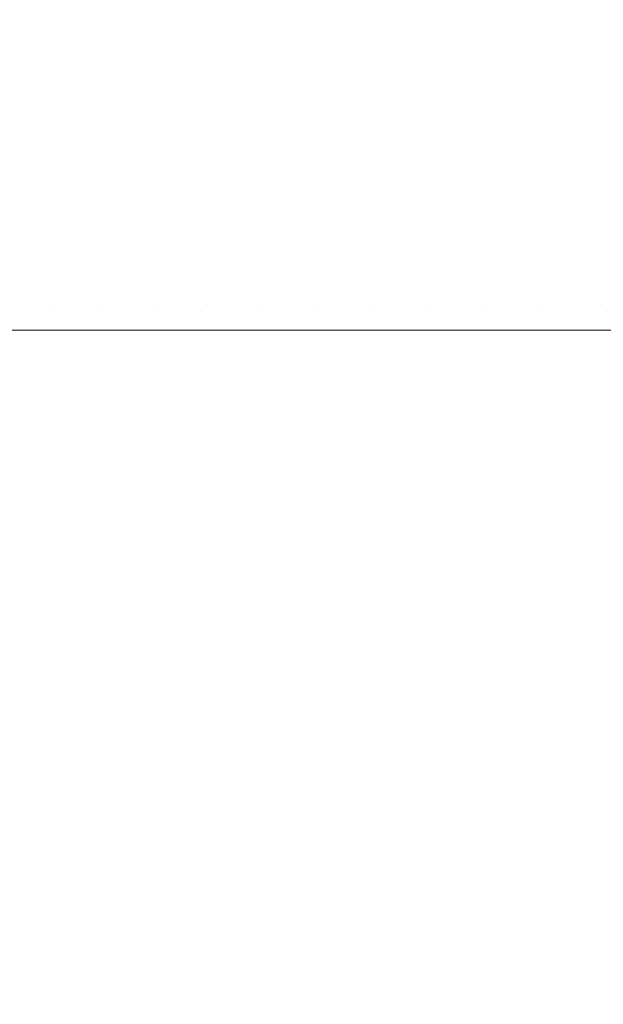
# Model space of a CAD drawing. Header units: centimetres. Extents: x -25.8 to 27.5, y 33.3 to 35.1.
# Tile 190 of 256: x -7.8454 to -7.8014, y 34.9893 to 35.0635. Entities that reach past the tile are written whole.
import ezdxf

# ---------------------------------------------------------------- set-up
doc = ezdxf.new("R2010")
doc.units = ezdxf.units.CM
doc.header["$LTSCALE"] = 2.54
doc.layers.add('Lucido design-1', color=7, linetype='Continuous')

# ---------------------------------------------------------------- blocks, each defined once
blk = doc.blocks.new('Gruppo-6-1')
at = {"color": 7, "linetype": 'Continuous', "lineweight": 9}
for points, invisible_edges in [([(-25.69296, 35.065276, 330.582904), (-25.69296, 35.061753, 330.583739), (27.40704, 35.061753, 330.583739), (27.40704, 35.065276, 330.582904)], 10), ([(-25.69296, 35.065276, 306.61614), (-25.69296, 35.061753, 306.616976), (27.40704, 35.061753, 306.616976), (27.40704, 35.065276, 306.61614)], 10), ([(-7.848497, 35.065825, 306.206533), (-7.844641, 35.065825, 306.208873), (-7.844164, 35.061922, 306.208046), (-7.847983, 35.061922, 306.205728)], 15), ([(-7.847154, 35.065825, 330.174138), (-7.843369, 35.065825, 330.176358), (-7.842904, 35.061922, 330.175525), (-7.846653, 35.061922, 330.173324)], 15), ([(-7.844641, 35.065825, 306.208873), (-7.840687, 35.065825, 306.211042), (-7.840246, 35.061922, 306.210195), (-7.844164, 35.061922, 306.208046)], 15), ([(-7.843369, 35.065825, 330.176358), (-7.839494, 35.065825, 330.178416), (-7.839064, 35.061922, 330.177564), (-7.842904, 35.061922, 330.175525)], 15), ([(-7.840687, 35.065825, 306.211042), (-7.836643, 35.065825, 306.213037), (-7.836239, 35.061922, 306.212171), (-7.840246, 35.061922, 306.210195)], 15), ([(-7.839494, 35.065825, 330.178416), (-7.835535, 35.065825, 330.180308), (-7.835142, 35.061922, 330.179438), (-7.839064, 35.061922, 330.177564)], 15), ([(-7.836643, 35.065825, 306.213037), (-7.832515, 35.065825, 306.214853), (-7.83215, 35.061922, 306.21397), (-7.836239, 35.061922, 306.212171)], 15), ([(-7.835535, 35.065825, 330.180308), (-7.831499, 35.065825, 330.18203), (-7.831143, 35.061922, 330.181144), (-7.835142, 35.061922, 330.179438)], 15), ([(-7.832515, 35.065825, 306.214853), (-7.828312, 35.065825, 306.216487), (-7.827985, 35.061922, 306.21559), (-7.83215, 35.061922, 306.21397)], 15), ([(-7.831499, 35.065825, 330.18203), (-7.827394, 35.065825, 330.18358), (-7.827076, 35.061922, 330.182679), (-7.831143, 35.061922, 330.181144)], 15), ([(-7.828312, 35.065825, 306.216487), (-7.824042, 35.065825, 306.217937), (-7.823754, 35.061922, 306.217026), (-7.827985, 35.061922, 306.21559)], 15), ([(-7.827394, 35.065825, 330.18358), (-7.823227, 35.065825, 330.184953), (-7.822947, 35.061922, 330.18404), (-7.827076, 35.061922, 330.182679)], 15), ([(-7.824042, 35.065825, 306.217937), (-7.819712, 35.065825, 306.219199), (-7.819465, 35.061922, 306.218276), (-7.823754, 35.061922, 306.217026)], 15), ([(-7.823227, 35.065825, 330.184953), (-7.819005, 35.065825, 330.186149), (-7.818764, 35.061922, 330.185224), (-7.822947, 35.061922, 330.18404)], 15), ([(-7.819712, 35.065825, 306.219199), (-7.815332, 35.065825, 306.220271), (-7.815125, 35.061922, 306.219338), (-7.819465, 35.061922, 306.218276)], 15), ([(-7.819005, 35.065825, 330.186149), (-7.814736, 35.065825, 330.187164), (-7.814535, 35.061922, 330.18623), (-7.818764, 35.061922, 330.185224)], 15), ([(-7.815332, 35.065825, 306.220271), (-7.810909, 35.065825, 306.221151), (-7.810743, 35.061922, 306.22021), (-7.815125, 35.061922, 306.219338)], 15), ([(-7.814736, 35.065825, 330.187164), (-7.810428, 35.065825, 330.187997), (-7.810267, 35.061922, 330.187056), (-7.814535, 35.061922, 330.18623)], 15), ([(-7.810909, 35.065825, 306.221151), (-7.806452, 35.065825, 306.221837), (-7.806327, 35.061922, 306.22089), (-7.810743, 35.061922, 306.22021)], 15), ([(-7.810428, 35.065825, 330.187997), (-7.806089, 35.065825, 330.188647), (-7.805968, 35.061922, 330.187699), (-7.810267, 35.061922, 330.187056)], 15), ([(-7.806452, 35.065825, 306.221837), (-7.801969, 35.065825, 306.222328), (-7.801885, 35.061922, 306.221376), (-7.806327, 35.061922, 306.22089)], 15), ([(-7.806089, 35.065825, 330.188647), (-7.801726, 35.065825, 330.189112), (-7.801645, 35.061922, 330.18816), (-7.805968, 35.061922, 330.187699)], 15), ([(-7.801969, 35.065825, 306.222328), (-7.797469, 35.065825, 306.222622), (-7.797427, 35.061922, 306.221668), (-7.801885, 35.061922, 306.221376)], 15), ([(-7.801726, 35.065825, 330.189112), (-7.797347, 35.065825, 330.189391), (-7.797306, 35.061922, 330.188437), (-7.801645, 35.061922, 330.18816)], 15), ([(27.40704, 35.061101, 330.583894), (27.40704, 35.061753, 330.583739), (-25.69296, 35.061753, 330.583739), (-25.69296, 35.061101, 330.583894)], 10), ([(27.40704, 35.061101, 306.617131), (27.40704, 35.061753, 306.616976), (-25.69296, 35.061753, 306.616976), (-25.69296, 35.061101, 306.617131)], 10), ([(-7.847983, 35.061922, 306.205728), (-7.844164, 35.061922, 306.208046), (-7.843765, 35.057989, 306.207356), (-7.847555, 35.057989, 306.205056)], 15), ([(-7.846653, 35.061922, 330.173324), (-7.842904, 35.061922, 330.175525), (-7.842515, 35.057989, 330.174829), (-7.846235, 35.057989, 330.172646)], 15), ([(-7.844164, 35.061922, 306.208046), (-7.840246, 35.061922, 306.210195), (-7.839879, 35.057989, 306.209488), (-7.843765, 35.057989, 306.207356)], 15), ([(-7.842904, 35.061922, 330.175525), (-7.839064, 35.061922, 330.177564), (-7.838706, 35.057989, 330.176852), (-7.842515, 35.057989, 330.174829)], 15), ([(-7.840246, 35.061922, 306.210195), (-7.836239, 35.061922, 306.212171), (-7.835903, 35.057989, 306.211449), (-7.839879, 35.057989, 306.209488)], 15), ([(-7.839064, 35.061922, 330.177564), (-7.835142, 35.061922, 330.179438), (-7.834814, 35.057989, 330.178712), (-7.838706, 35.057989, 330.176852)], 15), ([(-7.836239, 35.061922, 306.212171), (-7.83215, 35.061922, 306.21397), (-7.831845, 35.057989, 306.213235), (-7.835903, 35.057989, 306.211449)], 15), ([(-7.835142, 35.061922, 330.179438), (-7.831143, 35.061922, 330.181144), (-7.830846, 35.057989, 330.180405), (-7.834814, 35.057989, 330.178712)], 15), ([(-7.83215, 35.061922, 306.21397), (-7.827985, 35.061922, 306.21559), (-7.827713, 35.057989, 306.214841), (-7.831845, 35.057989, 306.213235)], 15), ([(-7.831143, 35.061922, 330.181144), (-7.827076, 35.061922, 330.182679), (-7.826811, 35.057989, 330.181928), (-7.830846, 35.057989, 330.180405)], 15), ([(-7.827985, 35.061922, 306.21559), (-7.823754, 35.061922, 306.217026), (-7.823515, 35.057989, 306.216266), (-7.827713, 35.057989, 306.214841)], 15), ([(-7.827076, 35.061922, 330.182679), (-7.822947, 35.061922, 330.18404), (-7.822714, 35.057989, 330.183278), (-7.826811, 35.057989, 330.181928)], 15), ([(-7.823754, 35.061922, 306.217026), (-7.819465, 35.061922, 306.218276), (-7.819259, 35.057989, 306.217507), (-7.823515, 35.057989, 306.216266)], 15), ([(-7.822947, 35.061922, 330.18404), (-7.818764, 35.061922, 330.185224), (-7.818564, 35.057989, 330.184454), (-7.822714, 35.057989, 330.183278)], 15), ([(-7.819465, 35.061922, 306.218276), (-7.815125, 35.061922, 306.219338), (-7.814953, 35.057989, 306.218561), (-7.819259, 35.057989, 306.217507)], 15), ([(-7.818764, 35.061922, 330.185224), (-7.814535, 35.061922, 330.18623), (-7.814367, 35.057989, 330.185452), (-7.818564, 35.057989, 330.184454)], 15), ([(-7.815125, 35.061922, 306.219338), (-7.810743, 35.061922, 306.22021), (-7.810605, 35.057989, 306.219426), (-7.814953, 35.057989, 306.218561)], 15), ([(-7.814535, 35.061922, 330.18623), (-7.810267, 35.061922, 330.187056), (-7.810132, 35.057989, 330.186271), (-7.814367, 35.057989, 330.185452)], 15), ([(-7.810743, 35.061922, 306.22021), (-7.806327, 35.061922, 306.22089), (-7.806223, 35.057989, 306.2201), (-7.810605, 35.057989, 306.219426)], 15), ([(-7.810267, 35.061922, 330.187056), (-7.805968, 35.061922, 330.187699), (-7.805866, 35.057989, 330.186909), (-7.810132, 35.057989, 330.186271)], 15), ([(-7.806327, 35.061922, 306.22089), (-7.801885, 35.061922, 306.221376), (-7.801816, 35.057989, 306.220583), (-7.806223, 35.057989, 306.2201)], 15), ([(-7.805968, 35.061922, 330.187699), (-7.801645, 35.061922, 330.18816), (-7.801577, 35.057989, 330.187366), (-7.805866, 35.057989, 330.186909)], 15), ([(-7.801885, 35.061922, 306.221376), (-7.797427, 35.061922, 306.221668), (-7.797392, 35.057989, 306.220873), (-7.801816, 35.057989, 306.220583)], 15), ([(-7.801645, 35.061922, 330.18816), (-7.797306, 35.061922, 330.188437), (-7.797272, 35.057989, 330.187641), (-7.801577, 35.057989, 330.187366)], 15), ([(-25.69296, 35.061101, 330.583894), (-25.69296, 35.057475, 330.584591), (27.40704, 35.057475, 330.584591), (27.40704, 35.061101, 330.583894)], 10), ([(-25.69296, 35.061101, 306.617131), (-25.69296, 35.057475, 306.617828), (27.40704, 35.057475, 306.617828), (27.40704, 35.061101, 306.617131)], 10), ([(-7.847555, 35.057989, 306.205056), (-7.843765, 35.057989, 306.207356), (-7.843447, 35.054031, 306.206804), (-7.847213, 35.054031, 306.204519)], 15), ([(-7.846235, 35.057989, 330.172646), (-7.842515, 35.057989, 330.174829), (-7.842204, 35.054031, 330.174273), (-7.845901, 35.054031, 330.172103)], 15), ([(-7.843765, 35.057989, 306.207356), (-7.839879, 35.057989, 306.209488), (-7.839584, 35.054031, 306.208923), (-7.843447, 35.054031, 306.206804)], 15), ([(-7.842515, 35.057989, 330.174829), (-7.838706, 35.057989, 330.176852), (-7.838419, 35.054031, 330.176283), (-7.842204, 35.054031, 330.174273)], 15), ([(-7.839879, 35.057989, 306.209488), (-7.835903, 35.057989, 306.211449), (-7.835633, 35.054031, 306.210871), (-7.839584, 35.054031, 306.208923)], 15), ([(-7.838706, 35.057989, 330.176852), (-7.834814, 35.057989, 330.178712), (-7.834551, 35.054031, 330.178131), (-7.838419, 35.054031, 330.176283)], 15), ([(-7.835903, 35.057989, 306.211449), (-7.831845, 35.057989, 306.213235), (-7.831601, 35.054031, 306.212646), (-7.835633, 35.054031, 306.210871)], 15), ([(-7.834814, 35.057989, 330.178712), (-7.830846, 35.057989, 330.180405), (-7.830609, 35.054031, 330.179814), (-7.834551, 35.054031, 330.178131)], 15), ([(-7.831845, 35.057989, 306.213235), (-7.827713, 35.057989, 306.214841), (-7.827495, 35.054031, 306.214242), (-7.831601, 35.054031, 306.212646)], 15), ([(-7.830846, 35.057989, 330.180405), (-7.826811, 35.057989, 330.181928), (-7.826598, 35.054031, 330.181327), (-7.830609, 35.054031, 330.179814)], 15), ([(-7.827713, 35.057989, 306.214841), (-7.823515, 35.057989, 306.216266), (-7.823323, 35.054031, 306.215659), (-7.827495, 35.054031, 306.214242)], 15), ([(-7.826811, 35.057989, 330.181928), (-7.822714, 35.057989, 330.183278), (-7.822527, 35.054031, 330.182669), (-7.826598, 35.054031, 330.181327)], 15), ([(-7.823515, 35.057989, 306.216266), (-7.819259, 35.057989, 306.217507), (-7.819094, 35.054031, 306.216891), (-7.823323, 35.054031, 306.215659)], 15), ([(-7.822714, 35.057989, 330.183278), (-7.818564, 35.057989, 330.184454), (-7.818403, 35.054031, 330.183837), (-7.822527, 35.054031, 330.182669)], 15), ([(-7.819259, 35.057989, 306.217507), (-7.814953, 35.057989, 306.218561), (-7.814815, 35.054031, 306.217938), (-7.819094, 35.054031, 306.216891)], 15), ([(-7.818564, 35.057989, 330.184454), (-7.814367, 35.057989, 330.185452), (-7.814233, 35.054031, 330.184829), (-7.818403, 35.054031, 330.183837)], 15), ([(-7.814953, 35.057989, 306.218561), (-7.810605, 35.057989, 306.219426), (-7.810494, 35.054031, 306.218798), (-7.814815, 35.054031, 306.217938)], 15), ([(-7.814367, 35.057989, 330.185452), (-7.810132, 35.057989, 330.186271), (-7.810025, 35.054031, 330.185643), (-7.814233, 35.054031, 330.184829)], 15), ([(-7.810605, 35.057989, 306.219426), (-7.806223, 35.057989, 306.2201), (-7.80614, 35.054031, 306.219468), (-7.810494, 35.054031, 306.218798)], 15), ([(-7.810132, 35.057989, 330.186271), (-7.805866, 35.057989, 330.186909), (-7.805785, 35.054031, 330.186277), (-7.810025, 35.054031, 330.185643)], 15), ([(-7.806223, 35.057989, 306.2201), (-7.801816, 35.057989, 306.220583), (-7.80176, 35.054031, 306.219948), (-7.80614, 35.054031, 306.219468)], 15), ([(-7.805866, 35.057989, 330.186909), (-7.801577, 35.057989, 330.187366), (-7.801523, 35.054031, 330.186731), (-7.805785, 35.054031, 330.186277)], 15), ([(-7.801816, 35.057989, 306.220583), (-7.797392, 35.057989, 306.220873), (-7.797364, 35.054031, 306.220236), (-7.80176, 35.054031, 306.219948)], 15), ([(-7.801577, 35.057989, 330.187366), (-7.797272, 35.057989, 330.187641), (-7.797245, 35.054031, 330.187004), (-7.801523, 35.054031, 330.186731)], 15), ([(27.40704, 35.05688, 330.584706), (27.40704, 35.057475, 330.584591), (-25.69296, 35.057475, 330.584591), (-25.69296, 35.05688, 330.584706)], 10), ([(27.40704, 35.05688, 306.617943), (27.40704, 35.057475, 306.617828), (-25.69296, 35.057475, 306.617828), (-25.69296, 35.05688, 306.617943)], 10), ([(-25.69296, 35.05688, 330.584706), (-25.69296, 35.053163, 330.585256), (27.40704, 35.053163, 330.585256), (27.40704, 35.05688, 330.584706)], 10), ([(-25.69296, 35.05688, 306.617943), (-25.69296, 35.053163, 306.618493), (27.40704, 35.053163, 306.618493), (27.40704, 35.05688, 306.617943)], 10), ([(-7.847213, 35.054031, 306.204519), (-7.843447, 35.054031, 306.206804), (-7.843208, 35.050057, 306.20639), (-7.846956, 35.050057, 306.204116)], 15), ([(-7.845901, 35.054031, 330.172103), (-7.842204, 35.054031, 330.174273), (-7.841971, 35.050057, 330.173856), (-7.845651, 35.050057, 330.171697)], 15), ([(-7.843447, 35.054031, 306.206804), (-7.839584, 35.054031, 306.208923), (-7.839364, 35.050057, 306.208499), (-7.843208, 35.050057, 306.20639)], 15), ([(-7.842204, 35.054031, 330.174273), (-7.838419, 35.054031, 330.176283), (-7.838204, 35.050057, 330.175857), (-7.841971, 35.050057, 330.173856)], 15), ([(-7.839584, 35.054031, 306.208923), (-7.835633, 35.054031, 306.210871), (-7.835431, 35.050057, 306.210438), (-7.839364, 35.050057, 306.208499)], 15), ([(-7.838419, 35.054031, 330.176283), (-7.834551, 35.054031, 330.178131), (-7.834354, 35.050057, 330.177696), (-7.838204, 35.050057, 330.175857)], 15), ([(-7.835633, 35.054031, 306.210871), (-7.831601, 35.054031, 306.212646), (-7.831418, 35.050057, 306.212204), (-7.835431, 35.050057, 306.210438)], 15), ([(-7.834551, 35.054031, 330.178131), (-7.830609, 35.054031, 330.179814), (-7.83043, 35.050057, 330.17937), (-7.834354, 35.050057, 330.177696)], 15), ([(-7.831601, 35.054031, 306.212646), (-7.827495, 35.054031, 306.214242), (-7.827332, 35.050057, 306.213794), (-7.831418, 35.050057, 306.212204)], 15), ([(-7.830609, 35.054031, 330.179814), (-7.826598, 35.054031, 330.181327), (-7.826439, 35.050057, 330.180877), (-7.83043, 35.050057, 330.17937)], 15), ([(-7.827495, 35.054031, 306.214242), (-7.823323, 35.054031, 306.215659), (-7.82318, 35.050057, 306.215203), (-7.827332, 35.050057, 306.213794)], 15), ([(-7.826598, 35.054031, 330.181327), (-7.822527, 35.054031, 330.182669), (-7.822387, 35.050057, 330.182212), (-7.826439, 35.050057, 330.180877)], 15), ([(-7.823323, 35.054031, 306.215659), (-7.819094, 35.054031, 306.216891), (-7.81897, 35.050057, 306.21643), (-7.82318, 35.050057, 306.215203)], 15), ([(-7.822527, 35.054031, 330.182669), (-7.818403, 35.054031, 330.183837), (-7.818283, 35.050057, 330.183375), (-7.822387, 35.050057, 330.182212)], 15), ([(-7.819094, 35.054031, 306.216891), (-7.814815, 35.054031, 306.217938), (-7.814711, 35.050057, 306.217472), (-7.81897, 35.050057, 306.21643)], 15), ([(-7.818403, 35.054031, 330.183837), (-7.814233, 35.054031, 330.184829), (-7.814132, 35.050057, 330.184362), (-7.818283, 35.050057, 330.183375)], 15), ([(-7.814815, 35.054031, 306.217938), (-7.810494, 35.054031, 306.218798), (-7.810411, 35.050057, 306.218327), (-7.814711, 35.050057, 306.217472)], 15), ([(-7.814233, 35.054031, 330.184829), (-7.810025, 35.054031, 330.185643), (-7.809944, 35.050057, 330.185172), (-7.814132, 35.050057, 330.184362)], 15), ([(-7.810494, 35.054031, 306.218798), (-7.80614, 35.054031, 306.219468), (-7.806077, 35.050057, 306.218994), (-7.810411, 35.050057, 306.218327)], 15), ([(-7.810025, 35.054031, 330.185643), (-7.805785, 35.054031, 330.186277), (-7.805725, 35.050057, 330.185803), (-7.809944, 35.050057, 330.185172)], 15), ([(-7.80614, 35.054031, 306.219468), (-7.80176, 35.054031, 306.219948), (-7.801719, 35.050057, 306.219472), (-7.806077, 35.050057, 306.218994)], 15), ([(-7.805785, 35.054031, 330.186277), (-7.801523, 35.054031, 330.186731), (-7.801483, 35.050057, 330.186255), (-7.805725, 35.050057, 330.185803)], 15), ([(-7.80176, 35.054031, 306.219948), (-7.797364, 35.054031, 306.220236), (-7.797344, 35.050057, 306.219759), (-7.801719, 35.050057, 306.219472)], 15), ([(-7.801523, 35.054031, 330.186731), (-7.797245, 35.054031, 330.187004), (-7.797225, 35.050057, 330.186527), (-7.801483, 35.050057, 330.186255)], 15), ([(27.40704, 35.052621, 330.585336), (27.40704, 35.053163, 330.585256), (-25.69296, 35.053163, 330.585256), (-25.69296, 35.052621, 330.585336)], 10), ([(27.40704, 35.052621, 306.618573), (27.40704, 35.053163, 306.618493), (-25.69296, 35.053163, 306.618493), (-25.69296, 35.052621, 306.618573)], 10), ([(-25.69296, 35.052621, 330.585336), (-25.69296, 35.048827, 330.585731), (27.40704, 35.048827, 330.585731), (27.40704, 35.052621, 330.585336)], 10), ([(-25.69296, 35.052621, 306.618573), (-25.69296, 35.048827, 306.618968), (27.40704, 35.048827, 306.618968), (27.40704, 35.052621, 306.618573)], 10), ([(-7.846956, 35.050057, 306.204116), (-7.843208, 35.050057, 306.20639), (-7.843049, 35.046073, 306.206115), (-7.846785, 35.046073, 306.203847)], 15), ([(-7.845651, 35.050057, 330.171697), (-7.841971, 35.050057, 330.173856), (-7.841816, 35.046073, 330.173578), (-7.845484, 35.046073, 330.171426)], 15), ([(-7.843208, 35.050057, 306.20639), (-7.839364, 35.050057, 306.208499), (-7.839217, 35.046073, 306.208217), (-7.843049, 35.046073, 306.206115)], 15), ([(-7.841971, 35.050057, 330.173856), (-7.838204, 35.050057, 330.175857), (-7.83806, 35.046073, 330.175573), (-7.841816, 35.046073, 330.173578)], 15), ([(-7.839364, 35.050057, 306.208499), (-7.835431, 35.050057, 306.210438), (-7.835297, 35.046073, 306.21015), (-7.839217, 35.046073, 306.208217)], 15), ([(-7.838204, 35.050057, 330.175857), (-7.834354, 35.050057, 330.177696), (-7.834223, 35.046073, 330.177406), (-7.83806, 35.046073, 330.175573)], 15), ([(-7.835431, 35.050057, 306.210438), (-7.831418, 35.050057, 306.212204), (-7.831296, 35.046073, 306.211911), (-7.835297, 35.046073, 306.21015)], 15), ([(-7.834354, 35.050057, 330.177696), (-7.83043, 35.050057, 330.17937), (-7.830312, 35.046073, 330.179075), (-7.834223, 35.046073, 330.177406)], 15), ([(-7.831418, 35.050057, 306.212204), (-7.827332, 35.050057, 306.213794), (-7.827223, 35.046073, 306.213495), (-7.831296, 35.046073, 306.211911)], 15), ([(-7.83043, 35.050057, 330.17937), (-7.826439, 35.050057, 330.180877), (-7.826333, 35.046073, 330.180577), (-7.830312, 35.046073, 330.179075)], 15), ([(-7.827332, 35.050057, 306.213794), (-7.82318, 35.050057, 306.215203), (-7.823084, 35.046073, 306.2149), (-7.827223, 35.046073, 306.213495)], 15), ([(-7.826439, 35.050057, 330.180877), (-7.822387, 35.050057, 330.182212), (-7.822294, 35.046073, 330.181908), (-7.826333, 35.046073, 330.180577)], 15), ([(-7.82318, 35.050057, 306.215203), (-7.81897, 35.050057, 306.21643), (-7.818888, 35.046073, 306.216123), (-7.823084, 35.046073, 306.2149)], 15), ([(-7.822387, 35.050057, 330.182212), (-7.818283, 35.050057, 330.183375), (-7.818203, 35.046073, 330.183067), (-7.822294, 35.046073, 330.181908)], 15), ([(-7.81897, 35.050057, 306.21643), (-7.814711, 35.050057, 306.217472), (-7.814642, 35.046073, 306.217162), (-7.818888, 35.046073, 306.216123)], 15), ([(-7.818283, 35.050057, 330.183375), (-7.814132, 35.050057, 330.184362), (-7.814065, 35.046073, 330.184051), (-7.818203, 35.046073, 330.183067)], 15), ([(-7.814711, 35.050057, 306.217472), (-7.810411, 35.050057, 306.218327), (-7.810356, 35.046073, 306.218014), (-7.814642, 35.046073, 306.217162)], 15), ([(-7.814132, 35.050057, 330.184362), (-7.809944, 35.050057, 330.185172), (-7.80989, 35.046073, 330.184858), (-7.814065, 35.046073, 330.184051)], 15), ([(-7.810411, 35.050057, 306.218327), (-7.806077, 35.050057, 306.218994), (-7.806036, 35.046073, 306.218679), (-7.810356, 35.046073, 306.218014)], 15), ([(-7.809944, 35.050057, 330.185172), (-7.805725, 35.050057, 330.185803), (-7.805684, 35.046073, 330.185488), (-7.80989, 35.046073, 330.184858)], 15), ([(-7.806077, 35.050057, 306.218994), (-7.801719, 35.050057, 306.219472), (-7.801691, 35.046073, 306.219155), (-7.806036, 35.046073, 306.218679)], 15), ([(-7.805725, 35.050057, 330.185803), (-7.801483, 35.050057, 330.186255), (-7.801456, 35.046073, 330.185938), (-7.805684, 35.046073, 330.185488)], 15), ([(-7.801719, 35.050057, 306.219472), (-7.797344, 35.050057, 306.219759), (-7.79733, 35.046073, 306.219441), (-7.801691, 35.046073, 306.219155)], 15), ([(-7.801483, 35.050057, 330.186255), (-7.797225, 35.050057, 330.186527), (-7.797212, 35.046073, 330.186209), (-7.801456, 35.046073, 330.185938)], 15), ([(27.40704, 35.048331, 330.585783), (27.40704, 35.048827, 330.585731), (-25.69296, 35.048827, 330.585731), (-25.69296, 35.048331, 330.585783)], 10), ([(27.40704, 35.048331, 306.61902), (27.40704, 35.048827, 306.618968), (-25.69296, 35.048827, 306.618968), (-25.69296, 35.048331, 306.61902)], 10), ([(-25.69296, 35.048331, 330.585783), (-25.69296, 35.044473, 330.586018), (27.40704, 35.044473, 330.586018), (27.40704, 35.048331, 330.585783)], 10), ([(-25.69296, 35.048331, 306.61902), (-25.69296, 35.044473, 306.619255), (27.40704, 35.044473, 306.619255), (27.40704, 35.048331, 306.61902)], 10), ([(-7.846785, 35.046073, 306.203847), (-7.843049, 35.046073, 306.206115), (-7.84297, 35.042084, 306.205978), (-7.8467, 35.042084, 306.203714)], 15), ([(-7.845484, 35.046073, 330.171426), (-7.841816, 35.046073, 330.173578), (-7.841739, 35.042084, 330.17344), (-7.845401, 35.042084, 330.171291)], 15), ([(-7.843049, 35.046073, 306.206115), (-7.839217, 35.046073, 306.208217), (-7.839144, 35.042084, 306.208077), (-7.84297, 35.042084, 306.205978)], 15), ([(-7.841816, 35.046073, 330.173578), (-7.83806, 35.046073, 330.175573), (-7.837989, 35.042084, 330.175431), (-7.841739, 35.042084, 330.17344)], 15), ([(-7.839217, 35.046073, 306.208217), (-7.835297, 35.046073, 306.21015), (-7.83523, 35.042084, 306.210007), (-7.839144, 35.042084, 306.208077)], 15), ([(-7.83806, 35.046073, 330.175573), (-7.834223, 35.046073, 330.177406), (-7.834158, 35.042084, 330.177262), (-7.837989, 35.042084, 330.175431)], 15), ([(-7.835297, 35.046073, 306.21015), (-7.831296, 35.046073, 306.211911), (-7.831236, 35.042084, 306.211764), (-7.83523, 35.042084, 306.210007)], 15), ([(-7.834223, 35.046073, 330.177406), (-7.830312, 35.046073, 330.179075), (-7.830253, 35.042084, 330.178928), (-7.834158, 35.042084, 330.177262)], 15), ([(-7.831296, 35.046073, 306.211911), (-7.827223, 35.046073, 306.213495), (-7.827169, 35.042084, 306.213346), (-7.831236, 35.042084, 306.211764)], 15), ([(-7.830312, 35.046073, 330.179075), (-7.826333, 35.046073, 330.180577), (-7.82628, 35.042084, 330.180428), (-7.830253, 35.042084, 330.178928)], 15), ([(-7.827223, 35.046073, 306.213495), (-7.823084, 35.046073, 306.2149), (-7.823036, 35.042084, 306.214749), (-7.827169, 35.042084, 306.213346)], 15), ([(-7.826333, 35.046073, 330.180577), (-7.822294, 35.046073, 330.181908), (-7.822248, 35.042084, 330.181757), (-7.82628, 35.042084, 330.180428)], 15), ([(-7.823084, 35.046073, 306.2149), (-7.818888, 35.046073, 306.216123), (-7.818847, 35.042084, 306.21597), (-7.823036, 35.042084, 306.214749)], 15), ([(-7.822294, 35.046073, 330.181908), (-7.818203, 35.046073, 330.183067), (-7.818163, 35.042084, 330.182914), (-7.822248, 35.042084, 330.181757)], 15), ([(-7.818888, 35.046073, 306.216123), (-7.814642, 35.046073, 306.217162), (-7.814608, 35.042084, 306.217007), (-7.818847, 35.042084, 306.21597)], 15), ([(-7.818203, 35.046073, 330.183067), (-7.814065, 35.046073, 330.184051), (-7.814032, 35.042084, 330.183896), (-7.818163, 35.042084, 330.182914)], 15), ([(-7.814642, 35.046073, 306.217162), (-7.810356, 35.046073, 306.218014), (-7.810328, 35.042084, 306.217858), (-7.814608, 35.042084, 306.217007)], 15), ([(-7.814065, 35.046073, 330.184051), (-7.80989, 35.046073, 330.184858), (-7.809863, 35.042084, 330.184702), (-7.814032, 35.042084, 330.183896)], 15), ([(-7.810356, 35.046073, 306.218014), (-7.806036, 35.046073, 306.218679), (-7.806015, 35.042084, 306.218522), (-7.810328, 35.042084, 306.217858)], 15), ([(-7.80989, 35.046073, 330.184858), (-7.805684, 35.046073, 330.185488), (-7.805664, 35.042084, 330.185331), (-7.809863, 35.042084, 330.184702)], 15), ([(-7.806036, 35.046073, 306.218679), (-7.801691, 35.046073, 306.219155), (-7.801677, 35.042084, 306.218997), (-7.806015, 35.042084, 306.218522)], 15), ([(-7.805684, 35.046073, 330.185488), (-7.801456, 35.046073, 330.185938), (-7.801442, 35.042084, 330.185781), (-7.805664, 35.042084, 330.185331)], 15), ([(-7.801691, 35.046073, 306.219155), (-7.79733, 35.046073, 306.219441), (-7.797323, 35.042084, 306.219283), (-7.801677, 35.042084, 306.218997)], 15), ([(-7.801456, 35.046073, 330.185938), (-7.797212, 35.046073, 330.186209), (-7.797205, 35.042084, 330.186051), (-7.801442, 35.042084, 330.185781)], 15), ([(27.40704, 35.044028, 330.586045), (27.40704, 35.044473, 330.586018), (-25.69296, 35.044473, 330.586018), (-25.69296, 35.044028, 330.586045)], 10), ([(27.40704, 35.044028, 306.619282), (27.40704, 35.044473, 306.619255), (-25.69296, 35.044473, 306.619255), (-25.69296, 35.044028, 306.619282)], 10), ([(-25.69296, 35.044028, 330.586045), (-25.69296, 35.040112, 330.586121), (27.40704, 35.040112, 330.586121), (27.40704, 35.044028, 330.586045)], 8), ([(-25.69296, 35.044028, 306.619282), (-25.69296, 35.040112, 306.619358), (27.40704, 35.040112, 306.619358), (27.40704, 35.044028, 306.619282)], 8), ([(-7.8467, 35.042084, 306.203714), (-7.84297, 35.042084, 306.205978), (-7.84296, 35.040112, 306.205961), (-7.845759, 35.040112, 306.204263)], 11), ([(-7.845401, 35.042084, 330.171291), (-7.845391, 35.040112, 330.171274), (-7.845764, 35.040112, 330.171034)], 9), ([(-7.842109, 35.040112, 330.1732), (-7.845391, 35.040112, 330.171274), (-7.845401, 35.042084, 330.171291), (-7.841739, 35.042084, 330.17344)], 14), ([(-7.84297, 35.042084, 306.205978), (-7.839144, 35.042084, 306.208077), (-7.839135, 35.040112, 306.208059), (-7.842105, 35.040112, 306.20643)], 11), ([(-7.842105, 35.040112, 306.20643), (-7.84296, 35.040112, 306.205961), (-7.84297, 35.042084, 306.205978)], 10), ([(-7.841739, 35.042084, 330.17344), (-7.841729, 35.040112, 330.173423), (-7.842109, 35.040112, 330.1732)], 9), ([(-7.838361, 35.040112, 330.175212), (-7.841729, 35.040112, 330.173423), (-7.841739, 35.042084, 330.17344), (-7.837989, 35.042084, 330.175431)], 14), ([(-7.839144, 35.042084, 306.208077), (-7.83523, 35.042084, 306.210007), (-7.835222, 35.040112, 306.209989), (-7.838358, 35.040112, 306.208443)], 11), ([(-7.838358, 35.040112, 306.208443), (-7.839135, 35.040112, 306.208059), (-7.839144, 35.042084, 306.208077)], 10), ([(-7.837989, 35.042084, 330.175431), (-7.83798, 35.040112, 330.175414), (-7.838361, 35.040112, 330.175212)], 9), ([(-7.834525, 35.040112, 330.177065), (-7.83798, 35.040112, 330.175414), (-7.837989, 35.042084, 330.175431), (-7.834158, 35.042084, 330.177262)], 14), ([(-7.83523, 35.042084, 306.210007), (-7.831236, 35.042084, 306.211764), (-7.831228, 35.040112, 306.211746), (-7.834523, 35.040112, 306.210297)], 11), ([(-7.834523, 35.040112, 306.210297), (-7.835222, 35.040112, 306.209989), (-7.83523, 35.042084, 306.210007)], 10), ([(-7.834158, 35.042084, 330.177262), (-7.83415, 35.040112, 330.177244), (-7.834525, 35.040112, 330.177065)], 9), ([(-7.830609, 35.040112, 330.178755), (-7.83415, 35.040112, 330.177244), (-7.834158, 35.042084, 330.177262), (-7.830253, 35.042084, 330.178928)], 14), ([(-7.831236, 35.042084, 306.211764), (-7.827169, 35.042084, 306.213346), (-7.827162, 35.040112, 306.213328), (-7.830608, 35.040112, 306.211988)], 11), ([(-7.830608, 35.040112, 306.211988), (-7.831228, 35.040112, 306.211746), (-7.831236, 35.042084, 306.211764)], 10), ([(-7.830253, 35.042084, 330.178928), (-7.830246, 35.040112, 330.17891), (-7.830609, 35.040112, 330.178755)], 9), ([(-7.826619, 35.040112, 330.180279), (-7.830246, 35.040112, 330.17891), (-7.830253, 35.042084, 330.178928), (-7.82628, 35.042084, 330.180428)], 14), ([(-7.827169, 35.042084, 306.213346), (-7.823036, 35.042084, 306.214749), (-7.823031, 35.040112, 306.21473), (-7.826618, 35.040112, 306.213512)], 11), ([(-7.826618, 35.040112, 306.213512), (-7.827162, 35.040112, 306.213328), (-7.827169, 35.042084, 306.213346)], 10), ([(-7.82628, 35.042084, 330.180428), (-7.826274, 35.040112, 330.180409), (-7.826619, 35.040112, 330.180279)], 9), ([(-7.822561, 35.040112, 330.181633), (-7.826274, 35.040112, 330.180409), (-7.82628, 35.042084, 330.180428), (-7.822248, 35.042084, 330.181757)], 14), ([(-7.823036, 35.042084, 306.214749), (-7.818847, 35.042084, 306.21597), (-7.818842, 35.040112, 306.215951), (-7.822561, 35.040112, 306.214867)], 11), ([(-7.822561, 35.040112, 306.214867), (-7.823031, 35.040112, 306.21473), (-7.823036, 35.042084, 306.214749)], 10), ([(-7.822248, 35.042084, 330.181757), (-7.822242, 35.040112, 330.181738), (-7.822561, 35.040112, 330.181633)], 9), ([(-7.818444, 35.040112, 330.182814), (-7.822242, 35.040112, 330.181738), (-7.822248, 35.042084, 330.181757), (-7.818163, 35.042084, 330.182914)], 14), ([(-7.818847, 35.042084, 306.21597), (-7.814608, 35.042084, 306.217007), (-7.814604, 35.040112, 306.216988), (-7.818443, 35.040112, 306.216049)], 11), ([(-7.818443, 35.040112, 306.216049), (-7.818842, 35.040112, 306.215951), (-7.818847, 35.042084, 306.21597)], 10), ([(-7.818163, 35.042084, 330.182914), (-7.818158, 35.040112, 330.182895), (-7.818444, 35.040112, 330.182814)], 9), ([(-7.814273, 35.040112, 330.183819), (-7.818158, 35.040112, 330.182895), (-7.818163, 35.042084, 330.182914), (-7.814032, 35.042084, 330.183896)], 14), ([(-7.814608, 35.042084, 306.217007), (-7.810328, 35.042084, 306.217858), (-7.810325, 35.040112, 306.217839), (-7.814272, 35.040112, 306.217054)], 11), ([(-7.814272, 35.040112, 306.217054), (-7.814604, 35.040112, 306.216988), (-7.814608, 35.042084, 306.217007)], 10), ([(-7.814032, 35.042084, 330.183896), (-7.814028, 35.040112, 330.183877), (-7.814273, 35.040112, 330.183819)], 9), ([(-7.810055, 35.040112, 330.184645), (-7.814028, 35.040112, 330.183877), (-7.814032, 35.042084, 330.183896), (-7.809863, 35.042084, 330.184702)], 14), ([(-7.810328, 35.042084, 306.217858), (-7.806015, 35.042084, 306.218522), (-7.806013, 35.040112, 306.218503), (-7.810055, 35.040112, 306.217881)], 11), ([(-7.810055, 35.040112, 306.217881), (-7.810325, 35.040112, 306.217839), (-7.810328, 35.042084, 306.217858)], 10), ([(-7.809863, 35.042084, 330.184702), (-7.80986, 35.040112, 330.184683), (-7.810055, 35.040112, 330.184645)], 9), ([(-7.805799, 35.040112, 330.185291), (-7.80986, 35.040112, 330.184683), (-7.809863, 35.042084, 330.184702), (-7.805664, 35.042084, 330.185331)], 14), ([(-7.806015, 35.042084, 306.218522), (-7.801677, 35.042084, 306.218997), (-7.801676, 35.040112, 306.218978), (-7.805799, 35.040112, 306.218526)], 11), ([(-7.805799, 35.040112, 306.218526), (-7.806013, 35.040112, 306.218503), (-7.806015, 35.042084, 306.218522)], 10), ([(-7.805664, 35.042084, 330.185331), (-7.805662, 35.040112, 330.185312), (-7.805799, 35.040112, 330.185291)], 9), ([(-7.801512, 35.040112, 330.185754), (-7.805662, 35.040112, 330.185312), (-7.805664, 35.042084, 330.185331), (-7.801442, 35.042084, 330.185781)], 14), ([(-7.801677, 35.042084, 306.218997), (-7.797323, 35.042084, 306.219283), (-7.797322, 35.040112, 306.219263), (-7.801512, 35.040112, 306.218989)], 11), ([(-7.801512, 35.040112, 306.218989), (-7.801676, 35.040112, 306.218978), (-7.801677, 35.042084, 306.218997)], 10), ([(-7.801442, 35.042084, 330.185781), (-7.801441, 35.040112, 330.185761), (-7.801512, 35.040112, 330.185754)], 9), ([(-7.801442, 35.042084, 330.185781), (-7.797205, 35.042084, 330.186051), (-7.797204, 35.040112, 330.186031), (-7.801441, 35.040112, 330.185761)], 11), ([(-7.84456, 33.840112, 330.17178), (-7.845758, 33.840112, 330.171024), (-7.845764, 35.040112, 330.171034), (-7.845391, 35.040112, 330.171274)], 10), ([(-7.84456, 33.840112, 306.205017), (-7.845759, 35.040112, 306.204263), (-7.84296, 35.040112, 306.205961)], 9), ([(-7.84456, 33.840112, 306.205017), (-7.845758, 33.840112, 306.204261), (-7.845759, 35.040112, 306.204263)], 10), ([(-7.845391, 35.040112, 330.171274), (-7.842104, 33.840112, 330.173191), (-7.84456, 33.840112, 330.17178)], 9), ([(-7.845391, 35.040112, 330.171274), (-7.842109, 35.040112, 330.1732), (-7.842104, 33.840112, 330.173191)], 10), ([(-7.84296, 35.040112, 306.205961), (-7.842104, 33.840112, 306.206428), (-7.84456, 33.840112, 306.205017)], 9), ([(-7.84296, 35.040112, 306.205961), (-7.842105, 35.040112, 306.20643), (-7.842104, 33.840112, 306.206428)], 10), ([(-7.840945, 33.840112, 330.173857), (-7.842104, 33.840112, 330.173191), (-7.842109, 35.040112, 330.1732), (-7.841729, 35.040112, 330.173423)], 10), ([(-7.840945, 33.840112, 306.207094), (-7.842105, 35.040112, 306.20643), (-7.839135, 35.040112, 306.208059)], 9), ([(-7.840945, 33.840112, 306.207094), (-7.842104, 33.840112, 306.206428), (-7.842105, 35.040112, 306.20643)], 10), ([(-7.841729, 35.040112, 330.173423), (-7.838356, 33.840112, 330.175203), (-7.840945, 33.840112, 330.173857)], 9), ([(-7.841729, 35.040112, 330.173423), (-7.838361, 35.040112, 330.175212), (-7.838356, 33.840112, 330.175203)], 10), ([(-7.839135, 35.040112, 306.208059), (-7.838356, 33.840112, 306.20844), (-7.840945, 33.840112, 306.207094)], 9), ([(-7.839135, 35.040112, 306.208059), (-7.838358, 35.040112, 306.208443), (-7.838356, 33.840112, 306.20844)], 10), ([(-7.837242, 33.840112, 330.175782), (-7.838356, 33.840112, 330.175203), (-7.838361, 35.040112, 330.175212), (-7.83798, 35.040112, 330.175414)], 10), ([(-7.837242, 33.840112, 306.209019), (-7.838358, 35.040112, 306.208443), (-7.835222, 35.040112, 306.209989)], 9), ([(-7.837242, 33.840112, 306.209019), (-7.838356, 33.840112, 306.20844), (-7.838358, 35.040112, 306.208443)], 10), ([(-7.83798, 35.040112, 330.175414), (-7.834521, 33.840112, 330.177056), (-7.837242, 33.840112, 330.175782)], 9), ([(-7.83798, 35.040112, 330.175414), (-7.834525, 35.040112, 330.177065), (-7.834521, 33.840112, 330.177056)], 10), ([(-7.835222, 35.040112, 306.209989), (-7.834521, 33.840112, 306.210293), (-7.837242, 33.840112, 306.209019)], 9), ([(-7.835222, 35.040112, 306.209989), (-7.834523, 35.040112, 306.210297), (-7.834521, 33.840112, 306.210293)], 10), ([(-7.833459, 33.840112, 330.177554), (-7.834521, 33.840112, 330.177056), (-7.834525, 35.040112, 330.177065), (-7.83415, 35.040112, 330.177244)], 10), ([(-7.833459, 33.840112, 306.210791), (-7.834523, 35.040112, 306.210297), (-7.831228, 35.040112, 306.211746)], 9), ([(-7.833459, 33.840112, 306.210791), (-7.834521, 33.840112, 306.210293), (-7.834523, 35.040112, 306.210297)], 10), ([(-7.83415, 35.040112, 330.177244), (-7.830606, 33.840112, 330.178747), (-7.833459, 33.840112, 330.177554)], 9), ([(-7.83415, 35.040112, 330.177244), (-7.830609, 35.040112, 330.178755), (-7.830606, 33.840112, 330.178747)], 10), ([(-7.831228, 35.040112, 306.211746), (-7.830606, 33.840112, 306.211984), (-7.833459, 33.840112, 306.210791)], 9), ([(-7.831228, 35.040112, 306.211746), (-7.830608, 35.040112, 306.211988), (-7.830606, 33.840112, 306.211984)], 10), ([(-7.829602, 33.840112, 330.179167), (-7.830606, 33.840112, 330.178747), (-7.830609, 35.040112, 330.178755), (-7.830246, 35.040112, 330.17891)], 10), ([(-7.829602, 33.840112, 306.212403), (-7.830608, 35.040112, 306.211988), (-7.827162, 35.040112, 306.213328)], 9), ([(-7.829602, 33.840112, 306.212403), (-7.830606, 33.840112, 306.211984), (-7.830608, 35.040112, 306.211988)], 10), ([(-7.830246, 35.040112, 330.17891), (-7.826616, 33.840112, 330.180271), (-7.829602, 33.840112, 330.179167)], 9), ([(-7.830246, 35.040112, 330.17891), (-7.826619, 35.040112, 330.180279), (-7.826616, 33.840112, 330.180271)], 10), ([(-7.827162, 35.040112, 306.213328), (-7.826616, 33.840112, 306.213508), (-7.829602, 33.840112, 306.212403)], 9), ([(-7.827162, 35.040112, 306.213328), (-7.826618, 35.040112, 306.213512), (-7.826616, 33.840112, 306.213508)], 10), ([(-7.825677, 33.840112, 330.180618), (-7.826616, 33.840112, 330.180271), (-7.826619, 35.040112, 330.180279), (-7.826274, 35.040112, 330.180409)], 10), ([(-7.825677, 33.840112, 306.213855), (-7.826618, 35.040112, 306.213512), (-7.823031, 35.040112, 306.21473)], 9), ([(-7.825677, 33.840112, 306.213855), (-7.826616, 33.840112, 306.213508), (-7.826618, 35.040112, 306.213512)], 10), ([(-7.826274, 35.040112, 330.180409), (-7.822559, 33.840112, 330.181625), (-7.825677, 33.840112, 330.180618)], 9), ([(-7.826274, 35.040112, 330.180409), (-7.822561, 35.040112, 330.181633), (-7.822559, 33.840112, 330.181625)], 10), ([(-7.823031, 35.040112, 306.21473), (-7.822559, 33.840112, 306.214862), (-7.825677, 33.840112, 306.213855)], 9), ([(-7.823031, 35.040112, 306.21473), (-7.822561, 35.040112, 306.214867), (-7.822559, 33.840112, 306.214862)], 10), ([(-7.821691, 33.840112, 330.181905), (-7.822559, 33.840112, 330.181625), (-7.822561, 35.040112, 330.181633), (-7.822242, 35.040112, 330.181738)], 10), ([(-7.821691, 33.840112, 306.215142), (-7.822561, 35.040112, 306.214867), (-7.818842, 35.040112, 306.215951)], 9), ([(-7.821691, 33.840112, 306.215142), (-7.822559, 33.840112, 306.214862), (-7.822561, 35.040112, 306.214867)], 10), ([(-7.822242, 35.040112, 330.181738), (-7.818442, 33.840112, 330.182806), (-7.821691, 33.840112, 330.181905)], 9), ([(-7.822242, 35.040112, 330.181738), (-7.818444, 35.040112, 330.182814), (-7.818442, 33.840112, 330.182806)], 10), ([(-7.818842, 35.040112, 306.215951), (-7.818442, 33.840112, 306.216043), (-7.821691, 33.840112, 306.215142)], 9), ([(-7.818842, 35.040112, 306.215951), (-7.818443, 35.040112, 306.216049), (-7.818442, 33.840112, 306.216043)], 10), ([(-7.81765, 33.840112, 330.183026), (-7.818442, 33.840112, 330.182806), (-7.818444, 35.040112, 330.182814), (-7.818158, 35.040112, 330.182895)], 10), ([(-7.81765, 33.840112, 306.216262), (-7.818443, 35.040112, 306.216049), (-7.814604, 35.040112, 306.216988)], 9), ([(-7.81765, 33.840112, 306.216262), (-7.818442, 33.840112, 306.216043), (-7.818443, 35.040112, 306.216049)], 10), ([(-7.818158, 35.040112, 330.182895), (-7.814271, 33.840112, 330.183811), (-7.81765, 33.840112, 330.183026)], 9), ([(-7.818158, 35.040112, 330.182895), (-7.814273, 35.040112, 330.183819), (-7.814271, 33.840112, 330.183811)], 10), ([(-7.814604, 35.040112, 306.216988), (-7.814271, 33.840112, 306.217048), (-7.81765, 33.840112, 306.216262)], 9), ([(-7.814604, 35.040112, 306.216988), (-7.814272, 35.040112, 306.217054), (-7.814271, 33.840112, 306.217048)], 10), ([(-7.813562, 33.840112, 330.183976), (-7.814271, 33.840112, 330.183811), (-7.814273, 35.040112, 330.183819), (-7.814028, 35.040112, 330.183877)], 10), ([(-7.813562, 33.840112, 306.217213), (-7.814272, 35.040112, 306.217054), (-7.810325, 35.040112, 306.217839)], 9), ([(-7.813562, 33.840112, 306.217213), (-7.814271, 33.840112, 306.217048), (-7.814272, 35.040112, 306.217054)], 10), ([(-7.814028, 35.040112, 330.183877), (-7.810054, 33.840112, 330.184638), (-7.813562, 33.840112, 330.183976)], 9), ([(-7.814028, 35.040112, 330.183877), (-7.810055, 35.040112, 330.184645), (-7.810054, 33.840112, 330.184638)], 10), ([(-7.810325, 35.040112, 306.217839), (-7.810054, 33.840112, 306.217875), (-7.813562, 33.840112, 306.217213)], 9), ([(-7.810325, 35.040112, 306.217839), (-7.810055, 35.040112, 306.217881), (-7.810054, 33.840112, 306.217875)], 10), ([(-7.809434, 33.840112, 330.184755), (-7.810054, 33.840112, 330.184638), (-7.810055, 35.040112, 330.184645), (-7.80986, 35.040112, 330.184683)], 10), ([(-7.809434, 33.840112, 306.217992), (-7.810055, 35.040112, 306.217881), (-7.806013, 35.040112, 306.218503)], 9), ([(-7.809434, 33.840112, 306.217992), (-7.810054, 33.840112, 306.217875), (-7.810055, 35.040112, 306.217881)], 10), ([(-7.80986, 35.040112, 330.184683), (-7.805798, 33.840112, 330.185284), (-7.809434, 33.840112, 330.184755)], 9), ([(-7.80986, 35.040112, 330.184683), (-7.805799, 35.040112, 330.185291), (-7.805798, 33.840112, 330.185284)], 10), ([(-7.806013, 35.040112, 306.218503), (-7.805798, 33.840112, 306.218521), (-7.809434, 33.840112, 306.217992)], 9), ([(-7.806013, 35.040112, 306.218503), (-7.805799, 35.040112, 306.218526), (-7.805798, 33.840112, 306.218521)], 10), ([(-7.805273, 33.840112, 330.185361), (-7.805798, 33.840112, 330.185284), (-7.805799, 35.040112, 330.185291), (-7.805662, 35.040112, 330.185312)], 10), ([(-7.805273, 33.840112, 306.218597), (-7.805799, 35.040112, 306.218526), (-7.801675, 35.040112, 306.218978)], 9), ([(-7.805273, 33.840112, 306.218597), (-7.805798, 33.840112, 306.218521), (-7.805799, 35.040112, 306.218526)], 10), ([(-7.805662, 35.040112, 330.185312), (-7.801511, 33.840112, 330.185747), (-7.805273, 33.840112, 330.185361)], 9), ([(-7.805662, 35.040112, 330.185312), (-7.801512, 35.040112, 330.185754), (-7.801511, 33.840112, 330.185747)], 10), ([(-7.801675, 35.040112, 306.218978), (-7.801511, 33.840112, 306.218984), (-7.805273, 33.840112, 306.218597)], 9), ([(-7.801675, 35.040112, 306.218978), (-7.801512, 35.040112, 306.218989), (-7.801511, 33.840112, 306.218984)], 10), ([(-7.801086, 33.840112, 330.185791), (-7.801511, 33.840112, 330.185747), (-7.801512, 35.040112, 330.185754), (-7.801441, 35.040112, 330.185761)], 10), ([(-7.801086, 33.840112, 306.219028), (-7.801512, 35.040112, 306.218989), (-7.797322, 35.040112, 306.219263)], 9), ([(-7.801086, 33.840112, 306.219028), (-7.801511, 33.840112, 306.218984), (-7.801512, 35.040112, 306.218989)], 10)]:
    blk.add_3dface(points, dxfattribs=dict(at, invisible_edges=invisible_edges))
for points in [[(-25.69296, 35.040112, 330.586121), (-25.69296, 33.440112, 330.586121), (27.40704, 33.440112, 330.586121), (27.40704, 35.040112, 330.586121)], [(-25.69296, 35.040112, 306.619358), (-25.69296, 33.440112, 306.619358), (27.40704, 33.440112, 306.619358), (27.40704, 35.040112, 306.619358)]]:
    blk.add_3dface(points, dxfattribs=at)

msp = doc.modelspace()

# ---------------------------------------------------------------- block references
at = {"layer": 'Lucido design-1', "color": 7}
msp.add_blockref('Gruppo-6-1', (0, 0), dxfattribs=at)

doc.saveas('drawing.dxf')
